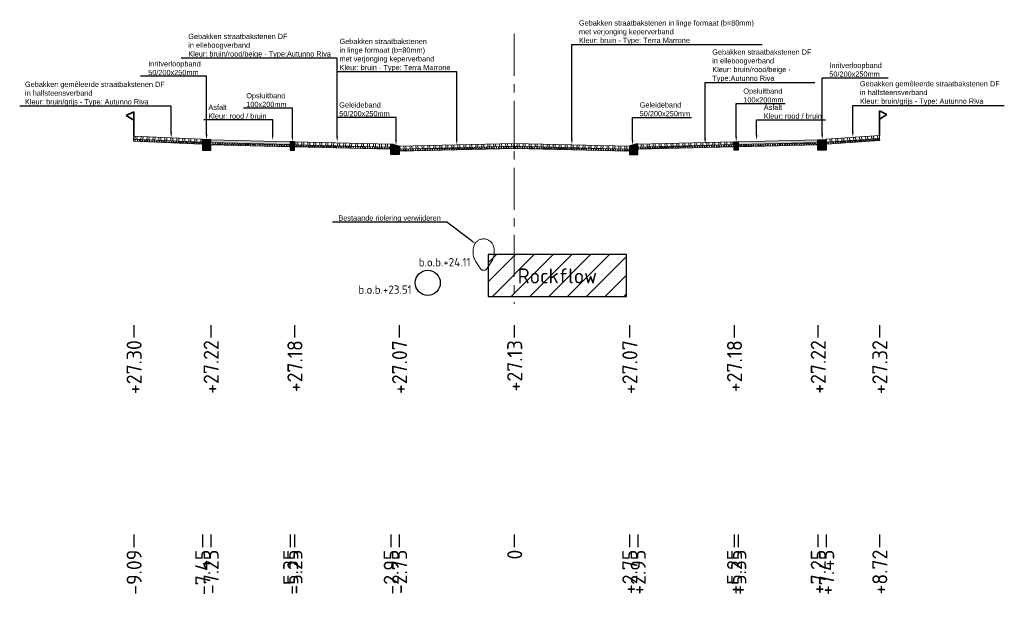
# Model space of a CAD drawing. Header units: metres. Extents: x 198530 to 198748, y 355169 to 355318.
# Tile 35 of 37: x 198684 to 198707, y 355303 to 355317. Entities that reach past the tile are written whole.
import ezdxf
from ezdxf import colors
from ezdxf.entities.mleader import LeaderData, LeaderLine
from ezdxf.math import Vec2, Vec3

# ---------------------------------------------------------------- set-up
doc = ezdxf.new("R2010")
doc.units = ezdxf.units.M
doc.linetypes.add('AM-AS', pattern=[16, 10, -2, 2, -2])
doc.linetypes.add('RI-GWA', pattern=[18.45, 6, -1.8, 1.75, -1.8, 1.75, -1.8, 1.75, -1.8])
doc.layers.get('Defpoints').update_dxf_attribs({"lineweight": 25})
for name, color, linetype, lineweight in [('B-WE-RI-GWA-BESTAANDE RIOLERING', 252, 'RI-GWA', 18), ('C3D-LABELS', 7, 'Continuous', 25), ('N-WE-AM-AS-G', 10, 'AM-AS', 18), ('N-WE-VH-VERHARDING_FUNDERING-G', 7, 'Continuous', 35), ('X-XX-AL-T25', 7, 'Continuous', 25)]:
    doc.layers.add(name, color=color, linetype=linetype, lineweight=lineweight)
for name, color, linetype in [('N-WE-AL-DETAIL-G', 7, 'Continuous'), ('N-WE-RI-DWA-NIEUWE RIOLERING', 7, 'Continuous'), ('N-WE-VH-ROCKFLOW-G', 10, 'Continuous')]:
    doc.layers.add(name, color=color, linetype=linetype)
doc.styles.add('NLCS-ISO', font='NLCS-ISO.ttf')
doc.styles.add('NLCS-ISO-M200-T25', font='NLCS-ISO.ttf', dxfattribs={"height": 0.5})
doc.styles.add('NLCS-ISO-M50-T25', font='NLCS-ISO.ttf', dxfattribs={"height": 0.125})
pattern_1 = [(60, (-3613.88653, -302.51122), (-0.0433012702, 0.025), []), (120, (-3613.88653, -302.51122), (-0.0433012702, -0.025), [])]

# ---------------------------------------------------------------- blocks, each defined once
blk = doc.blocks.new('*U12')
at = {"lineweight": 9}
h = blk.add_hatch(dxfattribs=at)
h.set_pattern_fill('ANSI32', color=252, scale=0.015, angle=47)
h.paths.add_polyline_path([(0, 0), (-2.75, -0.069), (-2.749, -0.139), (0.001, -0.07)])
h = blk.add_hatch(dxfattribs=at)
h.set_pattern_fill('AVH-ASFALT', color=252, scale=0.05, pattern_type=2)
h.set_pattern_definition(pattern_1)
h.paths.add_polyline_path([(0.001, -0.07), (-2.749, -0.139), (-2.749, -0.189), (0.001, -0.12)])
for points in [[(0.001, -0.12), (-2.749, -0.189), (-2.75, -0.069), (0, 0)], [(0.001, -0.07), (-2.749, -0.139)]]:
    blk.add_lwpolyline(points, dxfattribs=at)
at = {"layer": 'Defpoints', "color": 6, "lineweight": 9}
for points in [[(0, 0), (-2.75, -0.069), (-2.749, -0.139), (0.001, -0.07)], [(0.001, -0.07), (-2.749, -0.139), (-2.749, -0.189), (0.001, -0.12)]]:
    blk.add_lwpolyline(points, close=True, dxfattribs=at)
blk = doc.blocks.new('*U14')
at = {"lineweight": 9}
h = blk.add_hatch(dxfattribs=at)
h.set_pattern_fill('ANSI32', color=252, scale=0.015, angle=47)
h.paths.add_polyline_path([(0, 0), (-2.75, -0.069), (-2.749, -0.139), (0.001, -0.07)])
h = blk.add_hatch(dxfattribs=at)
h.set_pattern_fill('AVH-ASFALT', color=252, scale=0.05, pattern_type=2)
h.set_pattern_definition(pattern_1)
h.paths.add_polyline_path([(0.001, -0.07), (-2.749, -0.139), (-2.749, -0.189), (0.001, -0.12)])
for points in [[(0.001, -0.12), (-2.749, -0.189), (-2.75, -0.069), (0, 0)], [(0.001, -0.07), (-2.749, -0.139)]]:
    blk.add_lwpolyline(points, dxfattribs=at)
at = {"layer": 'Defpoints', "color": 6, "lineweight": 9}
for points in [[(0, 0), (-2.75, -0.069), (-2.749, -0.139), (0.001, -0.07)], [(0.001, -0.07), (-2.749, -0.139), (-2.749, -0.189), (0.001, -0.12)]]:
    blk.add_lwpolyline(points, close=True, dxfattribs=at)
blk = doc.blocks.new('Geleideband_5-20x25')
at = {"layer": 'N-WE-AL-DETAIL-G'}
h = blk.add_hatch(color=252, dxfattribs=at)
h.dxf.hatch_style = 1
h.paths.add_polyline_path([(0.2, -0.25), (0, -0.25), (0, 0), (0.05, 0), (0.2, -0.05)])
blk.add_lwpolyline([(0.2, -0.25), (0, -0.25), (0, 0), (0.05, 0), (0.2, -0.05)], close=True)
blk = doc.blocks.new('*U13')
at = {"lineweight": 9}
h = blk.add_hatch(dxfattribs=at)
h.set_pattern_fill('ANSI32', color=252, scale=0.015, angle=47)
h.paths.add_polyline_path([(0, 0), (-2.3, -0.057), (-2.299, -0.127), (0.001, -0.07)])
h = blk.add_hatch(dxfattribs=at)
h.set_pattern_fill('AVH-ASFALT', color=252, scale=0.05, pattern_type=2)
h.set_pattern_definition(pattern_1)
h.paths.add_polyline_path([(0.001, -0.07), (-2.299, -0.127), (-2.299, -0.177), (0.001, -0.12)])
for points in [[(0.001, -0.12), (-2.299, -0.177), (-2.3, -0.057), (0, 0)], [(0.001, -0.07), (-2.299, -0.127)]]:
    blk.add_lwpolyline(points, dxfattribs=at)
at = {"layer": 'Defpoints', "color": 6, "lineweight": 9}
for points in [[(0, 0), (-2.3, -0.057), (-2.299, -0.127), (0.001, -0.07)], [(0.001, -0.07), (-2.299, -0.127), (-2.299, -0.177), (0.001, -0.12)]]:
    blk.add_lwpolyline(points, close=True, dxfattribs=at)
blk = doc.blocks.new('Opsluitband_100x200')
at = {"layer": 'N-WE-AL-DETAIL-G'}
h = blk.add_hatch(color=252, dxfattribs=at)
h.dxf.hatch_style = 1
h.paths.add_polyline_path([(0.1, 0), (0, 0), (0, -0.2), (0.1, -0.2)])
blk.add_lwpolyline([(0, -0.2), (0, 0), (0.1, 0), (0.1, -0.2)], close=True)
blk = doc.blocks.new('*U103')
at = {"lineweight": 9}
h = blk.add_hatch(color=252, dxfattribs=at)
h.dxf.hatch_style = 1
h.paths.add_polyline_path([(0, 0), (-1.9, -0.048), (-1.899, -0.117), (0.001, -0.07)])
h = blk.add_hatch(dxfattribs=at)
h.set_pattern_fill('AVH-ASFALT', color=252, scale=0.05, pattern_type=2)
h.set_pattern_definition(pattern_1)
h.paths.add_polyline_path([(0.001, -0.07), (-1.899, -0.117), (-1.899, -0.167), (0.001, -0.12)])
for points in [[(0.001, -0.12), (-1.899, -0.167), (-1.9, -0.048), (0, 0)], [(0.001, -0.07), (-1.899, -0.117)]]:
    blk.add_lwpolyline(points, dxfattribs=at)
at = {"layer": 'Defpoints', "color": 6, "lineweight": 9}
for points in [[(0, 0), (-1.9, -0.048), (-1.899, -0.117), (0.001, -0.07)], [(0.001, -0.07), (-1.899, -0.117), (-1.899, -0.167), (0.001, -0.12)]]:
    blk.add_lwpolyline(points, close=True, dxfattribs=at)
blk = doc.blocks.new('Inritverloopband_20x25')
at = {"layer": 'N-WE-AL-DETAIL-G'}
h = blk.add_hatch(color=252, dxfattribs=at)
h.dxf.hatch_style = 1
h.paths.add_polyline_path([(0.2, -0.25), (0, -0.25), (0, 0), (0.2, 0)])
blk.add_lwpolyline([(0.2, -0.25), (0, -0.25), (0, 0), (0.2, 0)], close=True)
blk.add_lwpolyline([(0.2, 0), (0.2, 0.01)])
blk = doc.blocks.new('*U38')
at = {"lineweight": 9}
h = blk.add_hatch(dxfattribs=at)
h.set_pattern_fill('ANSI32', color=252, scale=0.015, angle=47)
h.paths.add_polyline_path([(0, 0), (-1.641, -0.041), (-1.64, -0.111), (0.001, -0.07)])
h = blk.add_hatch(dxfattribs=at)
h.set_pattern_fill('AVH-ASFALT', color=252, scale=0.05, pattern_type=2)
h.set_pattern_definition(pattern_1)
h.paths.add_polyline_path([(0.001, -0.07), (-1.64, -0.111), (-1.64, -0.161), (0.001, -0.12)])
for points in [[(0.001, -0.12), (-1.64, -0.161), (-1.641, -0.041), (0, 0)], [(0.001, -0.07), (-1.64, -0.111)]]:
    blk.add_lwpolyline(points, dxfattribs=at)
at = {"layer": 'Defpoints', "color": 6, "lineweight": 9}
for points in [[(0, 0), (-1.641, -0.041), (-1.64, -0.111), (0.001, -0.07)], [(0.001, -0.07), (-1.64, -0.111), (-1.64, -0.161), (0.001, -0.12)]]:
    blk.add_lwpolyline(points, close=True, dxfattribs=at)
blk = doc.blocks.new('OBJ_Grens')
at = {"layer": 'N-WE-VH-VERHARDING_FUNDERING-G'}
for p, q in [((0, 0), (0, 0.586)), ((0, 0.586), (0.179, 0.496)), ((0.179, 0.496), (0, 0.386))]:
    blk.add_line(p, q, dxfattribs=at)
blk = doc.blocks.new('*U37')
at = {"lineweight": 9}
h = blk.add_hatch(dxfattribs=at)
h.set_pattern_fill('ANSI32', color=252, scale=0.015, angle=47)
h.paths.add_polyline_path([(0, 0), (-1.273, -0.032), (-1.272, -0.102), (0.001, -0.07)])
h = blk.add_hatch(dxfattribs=at)
h.set_pattern_fill('AVH-ASFALT', color=252, scale=0.05, pattern_type=2)
h.set_pattern_definition(pattern_1)
h.paths.add_polyline_path([(0.001, -0.07), (-1.272, -0.102), (-1.272, -0.152), (0.001, -0.12)])
for points in [[(0.001, -0.12), (-1.272, -0.152), (-1.273, -0.032), (0, 0)], [(0.001, -0.07), (-1.272, -0.102)]]:
    blk.add_lwpolyline(points, dxfattribs=at)
at = {"layer": 'Defpoints', "color": 6, "lineweight": 9}
for points in [[(0, 0), (-1.273, -0.032), (-1.272, -0.102), (0.001, -0.07)], [(0.001, -0.07), (-1.272, -0.102), (-1.272, -0.152), (0.001, -0.12)]]:
    blk.add_lwpolyline(points, close=True, dxfattribs=at)

msp = doc.modelspace()

# ---------------------------------------------------------------- hatches: boundary and pattern name
at = {"layer": 'N-WE-VH-ROCKFLOW-G'}
h = msp.add_hatch(dxfattribs=at)
h.set_pattern_fill('ANSI31', color=256, scale=0.1)
h.set_pattern_definition([(45, (152.07383, 21.44), (-0.22450640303, 0.22450640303), [])])
h.paths.add_polyline_path([(198695.139, 355310.482), (198698.439, 355310.482), (198698.439, 355311.482), (198695.139, 355311.482)])
h.paths.add_polyline_path([(198695.717, 355310.559), (198697.841, 355310.559), (198697.841, 355311.423), (198695.717, 355311.423)], flags=24)

# ---------------------------------------------------------------- linework, layer by layer
at = {"layer": 'B-WE-RI-GWA-BESTAANDE RIOLERING'}
msp.add_lwpolyline([(198694.964, 355311.133), (198694.864, 355311.277, -0.266628), (198694.81, 355311.727, -0.62829), (198695.256, 355311.706, -0.238625), (198695.194, 355311.277), (198695.094, 355311.133, -0.38881)], format="xyb", close=True, dxfattribs=at)
at = {"layer": 'C3D-LABELS', "color": 7, "linetype": 'Continuous', "lineweight": 25}
for p, q in [((198686.67, 355309.801), (198686.67, 355309.501)), ((198688.51, 355309.801), (198688.51, 355309.501)), ((198690.51, 355309.801), (198690.51, 355309.501)), ((198693.01, 355309.801), (198693.01, 355309.501)), ((198695.76, 355309.801), (198695.76, 355309.501)), ((198698.51, 355309.801), (198698.51, 355309.501)), ((198701.01, 355309.801), (198701.01, 355309.501)), ((198703.01, 355309.801), (198703.01, 355309.501)), ((198704.48, 355309.801), (198704.48, 355309.501)), ((198686.67, 355304.801), (198686.67, 355304.501)), ((198688.31, 355304.801), (198688.31, 355304.501)), ((198688.51, 355304.801), (198688.51, 355304.501)), ((198690.41, 355304.801), (198690.41, 355304.501)), ((198690.51, 355304.801), (198690.51, 355304.501)), ((198692.81, 355304.801), (198692.81, 355304.501)), ((198693.01, 355304.801), (198693.01, 355304.501)), ((198695.76, 355304.801), (198695.76, 355304.501)), ((198698.51, 355304.801), (198698.51, 355304.501)), ((198698.71, 355304.801), (198698.71, 355304.501)), ((198701.01, 355304.801), (198701.01, 355304.501)), ((198701.11, 355304.801), (198701.11, 355304.501)), ((198703.01, 355304.801), (198703.01, 355304.501)), ((198703.21, 355304.801), (198703.21, 355304.501)), ((198704.48, 355304.801), (198704.48, 355304.501))]:
    msp.add_line(p, q, dxfattribs=at)
at = {"layer": 'N-WE-AM-AS-G', "ltscale": 0.1}
msp.add_lwpolyline([(198695.76, 355316.751), (198695.76, 355310.306)], dxfattribs=at)
at = {"layer": 'N-WE-RI-DWA-NIEUWE RIOLERING'}
msp.add_circle((198693.693, 355310.808), 0.3, dxfattribs=at)
at = {"layer": 'N-WE-VH-ROCKFLOW-G'}
msp.add_lwpolyline([(198695.139, 355310.482), (198698.439, 355310.482), (198698.439, 355311.482), (198695.139, 355311.482)], close=True, dxfattribs=at)

# ---------------------------------------------------------------- block references
at = {"layer": 'N-WE-AL-DETAIL-G'}
for name, p in [('OBJ_Grens', (198704.48, 355314.327)), ('Inritverloopband_20x25', (198703.01, 355314.225)), ('Geleideband_5-20x25', (198692.81, 355314.118)), ('*U12', (198695.76, 355314.137))]:
    msp.add_blockref(name, p, dxfattribs=at)
at = {"layer": 'N-WE-AL-DETAIL-G', "xscale": -1}
for name, p in [('OBJ_Grens', (198686.67, 355314.307)), ('Inritverloopband_20x25', (198688.51, 355314.225)), ('*U103', (198688.51, 355314.225)), ('Opsluitband_100x200', (198690.51, 355314.175)), ('*U13', (198690.51, 355314.175)), ('*U14', (198695.76, 355314.137)), ('Geleideband_5-20x25', (198698.71, 355314.118))]:
    msp.add_blockref(name, p, dxfattribs=at)
for name, p, rotation in [('*U38', (198686.67, 355314.307), 358.9569983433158), ('*U13', (198698.71, 355314.118), 2.868139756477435)]:
    msp.add_blockref(name, p, dxfattribs=dict(at, rotation=rotation))
at = {"layer": 'N-WE-AL-DETAIL-G'}
for name, p, rotation in [('*U103', (198703.01, 355314.225), 0.0002486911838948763), ('*U37', (198704.48, 355314.327), 2.676605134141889), ('Opsluitband_100x200', (198701.01, 355314.175), 0.0002486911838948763)]:
    msp.add_blockref(name, p, dxfattribs=dict(at, rotation=rotation))

# ---------------------------------------------------------------- texts
at = {"layer": 'B-WE-RI-GWA-BESTAANDE RIOLERING', "insert": (198693.476, 355311.4), "char_height": 0.2, "attachment_point": 1, "style": 'NLCS-ISO-M200-T25'}
msp.add_mtext_dynamic_manual_height_columns('b.o.b.+24.11', width=1.70356, gutter_width=2.5, heights=[0.543], dxfattribs=at)
at = {"layer": 'C3D-LABELS', "color": 7, "linetype": 'Continuous', "lineweight": 25, "char_height": 0.36, "attachment_point": 6, "rotation": 90, "style": 'NLCS-ISO'}
for s, insert in [('+27.30', (198686.68, 355309.44)), ('+27.22', (198688.52, 355309.44)), ('+27.18', (198690.52, 355309.44)), ('+27.07', (198693.02, 355309.44)), ('+27.13', (198695.77, 355309.44)), ('+27.07', (198698.52, 355309.44)), ('+27.18', (198701.02, 355309.44)), ('+27.22', (198703.02, 355309.44)), ('+27.32', (198704.49, 355309.44)), ('-9.09', (198686.68, 355304.44)), ('-7.45', (198688.32, 355304.44)), ('-7.25', (198688.52, 355304.44)), ('-5.35', (198690.42, 355304.44)), ('-5.25', (198690.52, 355304.44)), ('-2.95', (198692.82, 355304.44)), ('-2.75', (198693.02, 355304.44)), ('0', (198695.77, 355304.44)), ('+2.75', (198698.52, 355304.44)), ('+2.95', (198698.72, 355304.44)), ('+5.25', (198701.02, 355304.44)), ('+5.35', (198701.12, 355304.44)), ('+7.25', (198703.02, 355304.44)), ('+7.45', (198703.22, 355304.44)), ('+8.72', (198704.49, 355304.44))]:
    msp.add_mtext(s, dxfattribs=dict(at, insert=insert))
at = {"layer": 'N-WE-RI-DWA-NIEUWE RIOLERING', "insert": (198692.035, 355310.746), "char_height": 0.2, "attachment_point": 1, "style": 'NLCS-ISO-M200-T25'}
msp.add_mtext_dynamic_manual_height_columns('b.o.b.+23.51', width=1.70356, gutter_width=2.5, heights=[0.543], dxfattribs=at)
at = {"layer": 'N-WE-VH-ROCKFLOW-G', "insert": (198695.843, 355311.153), "char_height": 0.36, "attachment_point": 1, "style": 'NLCS-ISO'}
msp.add_mtext('Rockflow', dxfattribs=at)

# ---------------------------------------------------------------- leaders
at = {"layer": 'X-XX-AL-T25'}
ml = msp.add_multileader_mtext('Standard', dxfattribs=at)
ml.set_content('{\\fArial|b0|i0|c0|p34;Gebakken straatbakstenen in linge formaat (b=80mm) \\Pmet verjonging keperverband\\PKleur: bruin - Type: Terra Marrone}', color=256, style='NLCS-ISO-M50-T25')
ml.set_leader_properties(color=256, linetype='ByLayer', lineweight=-1)
ml.build(insert=Vec2(0, 0))
ml.multileader.update_dxf_attribs({"text_left_attachment_type": 5, "text_right_attachment_type": 5, "dogleg_length": 0.125, "arrow_head_size": 0.125})
ctx = ml.context
ctx.base_point, ctx.char_height, ctx.arrow_head_size, ctx.landing_gap_size, ctx.plane_origin = Vec3(198697.26, 355316.494), 0.125, 0.125, 0.045, Vec3(198697.654, 355314.453)
ctx.left_attachment, ctx.right_attachment = 5, 5
notes = []
notes.append((ctx, [(0, (1, 1, 0), (198697.135, 355316.494), (1, 0), 0.125, [(0, [(198697.135, 355314.105)], 0, [])])]))
ctx.mtext.insert, ctx.mtext.flow_direction = Vec3(198697.305, 355317.074), 5
ml = msp.add_multileader_mtext('Standard', dxfattribs=at)
ml.set_content('{\\fArial|b0|i0|c0|p34;Gebakken straatbakstenen DF \\Pin elleboogverband\\PKleur: bruin/rood/beige - Type:Autunno Riva}', color=256, style='NLCS-ISO-M50-T25')
ml.set_leader_properties(color=256, linetype='ByLayer', lineweight=-1)
ml.build(insert=Vec2(0, 0))
ml.multileader.update_dxf_attribs({"text_left_attachment_type": 5, "text_right_attachment_type": 5, "dogleg_length": 0.125, "arrow_head_size": 0.125})
ctx = ml.context
ctx.base_point, ctx.char_height, ctx.arrow_head_size, ctx.landing_gap_size, ctx.plane_origin = Vec3(198687.928, 355316.169), 0.125, 0.125, 0.045, Vec3(198691.011, 355314.519)
ctx.left_attachment, ctx.right_attachment = 5, 5
notes.append((ctx, [(0, (1, 1, 0), (198691.53, 355316.169), (-1, 0), 0.125, [(0, [(198691.53, 355314.172)], 0, [])])]))
ctx.mtext.insert, ctx.mtext.flow_direction = Vec3(198687.973, 355316.752), 5
ml = msp.add_multileader_mtext('Standard', dxfattribs=at)
ml.set_content('{\\fArial|b0|i0|c0|p34;Gebakken straatbakstenen\\Pin linge formaat (b=80mm) \\Pmet verjonging keperverband\\PKleur: bruin - Type: Terra Marrone}', color=256, style='NLCS-ISO-M50-T25')
ml.set_leader_properties(color=256, linetype='ByLayer', lineweight=-1)
ml.build(insert=Vec2(0, 0))
ml.multileader.update_dxf_attribs({"text_left_attachment_type": 5, "text_right_attachment_type": 5, "dogleg_length": 0.125, "arrow_head_size": 0.125})
ctx = ml.context
ctx.base_point, ctx.char_height, ctx.arrow_head_size, ctx.landing_gap_size, ctx.plane_origin = Vec3(198691.541, 355315.843), 0.125, 0.125, 0.045, Vec3(198694.904, 355314.45)
ctx.left_attachment, ctx.right_attachment = 5, 5
notes.append((ctx, [(1, (1, 1, 0), (198694.385, 355315.843), (-1, 0), 0.125, [(0, [(198694.385, 355314.102)], 0, [])])]))
ctx.mtext.insert, ctx.mtext.flow_direction = Vec3(198691.586, 355316.634), 5
ml = msp.add_multileader_mtext('Standard', dxfattribs=at)
ml.set_content('{\\fArial|b0|i0|c0|p34;Gebakken straatbakstenen DF \\Pin elleboogverband\\PKleur: bruin/rood/beige - \\PType:Autunno Riva}', color=256, style='NLCS-ISO-M50-T25')
ml.set_leader_properties(color=256, linetype='ByLayer', lineweight=-1)
ml.build(insert=Vec2(0, 0))
ml.multileader.update_dxf_attribs({"text_left_attachment_type": 5, "text_right_attachment_type": 5, "dogleg_length": 0.125, "arrow_head_size": 0.125})
ctx = ml.context
ctx.base_point, ctx.char_height, ctx.arrow_head_size, ctx.landing_gap_size, ctx.plane_origin = Vec3(198700.443, 355315.588), 0.125, 0.125, 0.045, Vec3(198700.838, 355314.469)
ctx.left_attachment, ctx.right_attachment = 5, 5
notes.append((ctx, [(0, (1, 1, 0), (198700.318, 355315.588), (1, 0), 0.125, [(0, [(198700.319, 355314.122)], 0, [])])]))
ctx.mtext.insert, ctx.mtext.flow_direction = Vec3(198700.488, 355316.379), 5
ml = msp.add_multileader_mtext('Standard', dxfattribs=at)
ml.set_content('{\\fArial|b0|i0|c0|p34;Inritverloopband \\P50/200x250mm}', color=256, style='NLCS-ISO-M50-T25')
ml.set_leader_properties(color=256, linetype='ByLayer', lineweight=-1)
ml.build(insert=Vec2(0, 0))
ml.multileader.update_dxf_attribs({"text_left_attachment_type": 5, "text_right_attachment_type": 5, "dogleg_length": 0.125, "arrow_head_size": 0.125})
ctx = ml.context
ctx.base_point, ctx.char_height, ctx.arrow_head_size, ctx.landing_gap_size, ctx.plane_origin = Vec3(198686.972, 355315.738), 0.125, 0.125, 0.045, Vec3(198688.929, 355314.573)
ctx.left_attachment, ctx.right_attachment = 5, 5
notes.append((ctx, [(1, (1, 1, 0), (198688.41, 355315.738), (-1, 0), 0.125, [(0, [(198688.41, 355314.225)], 0, [])])]))
ctx.mtext.insert, ctx.mtext.flow_direction = Vec3(198687.017, 355316.099), 5
ml = msp.add_multileader_mtext('Standard', dxfattribs=at)
ml.set_content('{\\fArial|b0|i0|c0|p34;Inritverloopband \\P50/200x250mm}', color=256, style='NLCS-ISO-M50-T25')
ml.set_leader_properties(color=256, linetype='ByLayer', lineweight=-1)
ml.build(insert=Vec2(0, 0))
ml.multileader.update_dxf_attribs({"text_left_attachment_type": 5, "text_right_attachment_type": 5, "dogleg_length": 0.125, "arrow_head_size": 0.125})
ctx = ml.context
ctx.base_point, ctx.char_height, ctx.arrow_head_size, ctx.landing_gap_size, ctx.plane_origin = Vec3(198703.239, 355315.701), 0.125, 0.125, 0.045, Vec3(198703.634, 355314.572)
ctx.left_attachment, ctx.right_attachment = 5, 5
notes.append((ctx, [(0, (1, 1, 0), (198703.114, 355315.701), (1, 0), 0.125, [(0, [(198703.114, 355314.224)], 0, [])])]))
ctx.mtext.insert, ctx.mtext.flow_direction = Vec3(198703.284, 355316.061), 5
ml = msp.add_multileader_mtext('Standard', dxfattribs=at)
ml.set_content('{\\fArial|b0|i0|c0|p34;Gebakken gemêleerde straatbakstenen DF \\Pin halfsteensverband\\PKleur: bruin/grijs - Type: Autunno Riva}', color=256, style='NLCS-ISO-M50-T25')
ml.set_leader_properties(color=256, linetype='ByLayer', lineweight=-1)
ml.build(insert=Vec2(0, 0))
ml.multileader.update_dxf_attribs({"text_left_attachment_type": 5, "text_right_attachment_type": 5, "dogleg_length": 0.125, "arrow_head_size": 0.125})
ctx = ml.context
ctx.base_point, ctx.char_height, ctx.arrow_head_size, ctx.landing_gap_size, ctx.plane_origin = Vec3(198684.028, 355315.024), 0.125, 0.125, 0.045, Vec3(198686.008, 355314.558)
ctx.left_attachment, ctx.right_attachment = 5, 5
notes.append((ctx, [(1, (1, 1, 0), (198687.565, 355315.024), (-1, 0), 0.125, [(0, [(198687.565, 355314.268)], 0, [])])]))
ctx.mtext.insert, ctx.mtext.flow_direction = Vec3(198684.073, 355315.609), 5
ml = msp.add_multileader_mtext('Standard', dxfattribs=at)
ml.set_content('{\\fArial|b0|i0|c0|p34;Gebakken gemêleerde straatbakstenen DF \\Pin halfsteensverband\\PKleur: bruin/grijs - Type: Autunno Riva}', color=256, style='NLCS-ISO-M50-T25')
ml.set_leader_properties(color=256, linetype='ByLayer', lineweight=-1)
ml.build(insert=Vec2(0, 0))
ml.multileader.update_dxf_attribs({"text_left_attachment_type": 5, "text_right_attachment_type": 5, "dogleg_length": 0.125, "arrow_head_size": 0.125})
ctx = ml.context
ctx.base_point, ctx.char_height, ctx.arrow_head_size, ctx.landing_gap_size, ctx.plane_origin = Vec3(198703.97, 355315.038), 0.125, 0.125, 0.045, Vec3(198702.288, 355314.571)
ctx.left_attachment, ctx.right_attachment = 5, 5
notes.append((ctx, [(0, (1, 1, 0), (198703.845, 355315.038), (1, 0), 0.125, [(0, [(198703.845, 355314.281)], 0, [])])]))
ctx.mtext.insert, ctx.mtext.flow_direction = Vec3(198704.015, 355315.623), 5
ml = msp.add_multileader_mtext('Standard', dxfattribs=at)
ml.set_content('{\\fArial|b0|i0|c0|p34;Opsluitband\\P100x200mm}', color=256, style='NLCS-ISO-M50-T25')
ml.set_leader_properties(color=256, linetype='ByLayer', lineweight=-1)
ml.build(insert=Vec2(0, 0))
ml.multileader.update_dxf_attribs({"text_left_attachment_type": 5, "text_right_attachment_type": 5, "dogleg_length": 0.125, "arrow_head_size": 0.125})
ctx = ml.context
ctx.base_point, ctx.char_height, ctx.arrow_head_size, ctx.landing_gap_size, ctx.plane_origin = Vec3(198701.185, 355315.086), 0.125, 0.125, 0.045, Vec3(198701.579, 355314.523)
ctx.left_attachment, ctx.right_attachment = 5, 5
notes.append((ctx, [(0, (1, 1, 0), (198701.06, 355315.086), (1, 0), 0.125, [(0, [(198701.06, 355314.175)], 0, [])])]))
ctx.mtext.insert, ctx.mtext.flow_direction = Vec3(198701.23, 355315.447), 5
ml = msp.add_multileader_mtext('Standard', dxfattribs=at)
ml.set_content('{\\fArial|b0|i0|c0|p34;Opsluitband\\P100x200mm}', color=256, style='NLCS-ISO-M50-T25')
ml.set_leader_properties(color=256, linetype='ByLayer', lineweight=-1)
ml.build(insert=Vec2(0, 0))
ml.multileader.update_dxf_attribs({"text_left_attachment_type": 5, "text_right_attachment_type": 5, "dogleg_length": 0.125, "arrow_head_size": 0.125})
ctx = ml.context
ctx.base_point, ctx.char_height, ctx.arrow_head_size, ctx.landing_gap_size, ctx.plane_origin = Vec3(198689.314, 355314.977), 0.125, 0.125, 0.045, Vec3(198690.979, 355314.523)
ctx.left_attachment, ctx.right_attachment = 5, 5
notes.append((ctx, [(1, (1, 1, 0), (198690.46, 355314.977), (-1, 0), 0.125, [(0, [(198690.46, 355314.175)], 0, [])])]))
ctx.mtext.insert, ctx.mtext.flow_direction = Vec3(198689.359, 355315.338), 5
ml = msp.add_multileader_mtext('Standard', dxfattribs=at)
ml.set_content('{\\fArial|b0|i0|c0|p34;Asfalt\\PKleur: rood / bruin}', color=256, style='NLCS-ISO-M50-T25')
ml.set_leader_properties(color=256, linetype='ByLayer', lineweight=-1)
ml.build(insert=Vec2(0, 0))
ml.multileader.update_dxf_attribs({"text_left_attachment_type": 5, "text_right_attachment_type": 5, "dogleg_length": 0.125, "arrow_head_size": 0.125})
ctx = ml.context
ctx.base_point, ctx.char_height, ctx.arrow_head_size, ctx.landing_gap_size, ctx.plane_origin = Vec3(198688.41, 355314.699), 0.125, 0.125, 0.045, Vec3(198690.508, 355314.572)
ctx.left_attachment, ctx.right_attachment = 5, 5
notes.append((ctx, [(1, (1, 1, 0), (198689.989, 355314.699), (-1, 0), 0.125, [(0, [(198689.989, 355314.207)], 0, [])])]))
ctx.mtext.insert, ctx.mtext.flow_direction = Vec3(198688.455, 355315.061), 5
ml = msp.add_multileader_mtext('Standard', dxfattribs=at)
ml.set_content('{\\fArial|b0|i0|c0|p34;Geleideband\\P50/200x250mm}', color=256, style='NLCS-ISO-M50-T25')
ml.set_leader_properties(color=256, linetype='ByLayer', lineweight=-1)
ml.build(insert=Vec2(0, 0))
ml.multileader.update_dxf_attribs({"text_left_attachment_type": 5, "text_right_attachment_type": 5, "dogleg_length": 0.125, "arrow_head_size": 0.125})
ctx = ml.context
ctx.base_point, ctx.char_height, ctx.arrow_head_size, ctx.landing_gap_size, ctx.plane_origin = Vec3(198691.535, 355314.755), 0.125, 0.125, 0.045, Vec3(198693.454, 355314.441)
ctx.left_attachment, ctx.right_attachment = 5, 5
notes.append((ctx, [(1, (1, 1, 0), (198692.935, 355314.755), (-1, 0), 0.125, [(0, [(198692.935, 355314.093)], 0, [])])]))
ctx.mtext.insert, ctx.mtext.flow_direction = Vec3(198691.58, 355315.117), 5
ml = msp.add_multileader_mtext('Standard', dxfattribs=at)
ml.set_content('{\\fArial|b0|i0|c0|p34;Geleideband\\P50/200x250mm}', color=256, style='NLCS-ISO-M50-T25')
ml.set_leader_properties(color=256, linetype='ByLayer', lineweight=-1)
ml.build(insert=Vec2(0, 0))
ml.multileader.update_dxf_attribs({"text_left_attachment_type": 5, "text_right_attachment_type": 5, "dogleg_length": 0.125, "arrow_head_size": 0.125})
ctx = ml.context
ctx.base_point, ctx.char_height, ctx.arrow_head_size, ctx.landing_gap_size, ctx.plane_origin = Vec3(198698.71, 355314.755), 0.125, 0.125, 0.045, Vec3(198699.104, 355314.441)
ctx.left_attachment, ctx.right_attachment = 5, 5
notes.append((ctx, [(0, (1, 1, 0), (198698.585, 355314.755), (1, 0), 0.125, [(0, [(198698.585, 355314.093)], 0, [])])]))
ctx.mtext.insert, ctx.mtext.flow_direction = Vec3(198698.755, 355315.118), 5
ml = msp.add_multileader_mtext('Standard', dxfattribs=at)
ml.set_content('{\\fArial|b0|i0|c0|p34;Asfalt\\PKleur: rood / bruin}', color=256, style='NLCS-ISO-M50-T25')
ml.set_leader_properties(color=256, linetype='ByLayer', lineweight=-1)
ml.build(insert=Vec2(0, 0))
ml.multileader.update_dxf_attribs({"text_left_attachment_type": 5, "text_right_attachment_type": 5, "dogleg_length": 0.125, "arrow_head_size": 0.125})
ctx = ml.context
ctx.base_point, ctx.char_height, ctx.arrow_head_size, ctx.landing_gap_size, ctx.plane_origin = Vec3(198701.673, 355314.699), 0.125, 0.125, 0.045, Vec3(198702.067, 355314.559)
ctx.left_attachment, ctx.right_attachment = 5, 5
notes.append((ctx, [(0, (1, 1, 0), (198701.548, 355314.699), (1, 0), 0.125, [(0, [(198701.548, 355314.211)], 0, [])])]))
ctx.mtext.insert, ctx.mtext.flow_direction = Vec3(198701.718, 355315.061), 5
ml = msp.add_multileader_mtext('Standard', dxfattribs=at)
ml.set_content('{\\fArial|b0|i0|c0|p34;Bestaande riolering verwijderen}', color=256, style='NLCS-ISO-M50-T25')
ml.set_leader_properties(color=256, linetype='ByLayer', lineweight=-1)
ml.build(insert=Vec2(0, 0))
ml.multileader.update_dxf_attribs({"text_left_attachment_type": 5, "text_right_attachment_type": 5, "dogleg_length": 0.125, "arrow_head_size": 0.125})
ctx = ml.context
ctx.base_point, ctx.char_height, ctx.arrow_head_size, ctx.landing_gap_size, ctx.plane_origin = Vec3(198691.515, 355312.258), 0.125, 0.125, 0.045, Vec3(198696.168, 355311.944)
ctx.left_attachment, ctx.right_attachment = 5, 5
notes.append((ctx, [(1, (1, 1, 0), (198694.151, 355312.258), (-1, 0), 0.125, [(0, [(198694.833, 355311.741)], 0, [])])]))
ctx.mtext.insert, ctx.mtext.flow_direction = Vec3(198691.56, 355312.419), 5
for ctx, leaders in notes:
    for number, flags, end, landing, length, lines in leaders:
        leader = LeaderData()
        leader.index, (leader.has_last_leader_line, leader.has_dogleg_vector, leader.attachment_direction) = number, flags
        leader.last_leader_point, leader.dogleg_vector, leader.dogleg_length = Vec3(end), Vec3(landing), length
        for number, points, colour, breaks in lines:
            line = LeaderLine()
            line.index, line.vertices, line.color, line.breaks = number, Vec3.list(points), colors.encode_raw_color(colour), breaks
            leader.lines.append(line)
        ctx.leaders.append(leader)

doc.saveas('drawing.dxf')
